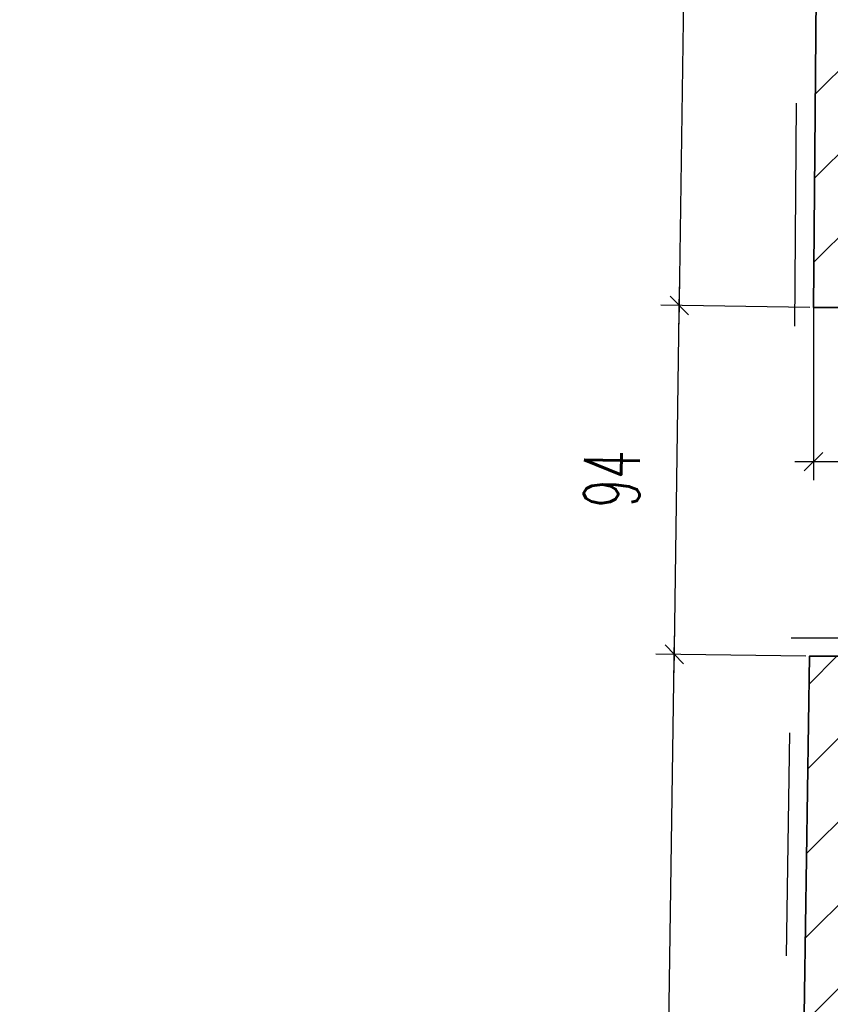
# Model space of a CAD drawing. Header units: millimetres. Extents: x 19887 to 192597, y -14203 to 39042.
# Tile 25 of 256: x 25035 to 25254, y -10124 to -9859. Entities that reach past the tile are written whole.
import ezdxf

# ---------------------------------------------------------------- set-up
doc = ezdxf.new("R2010")
doc.units = ezdxf.units.MM
doc.linetypes.add('ACAD_ISO03W100', pattern=[30, 12, -18])
doc.layers.get('Defpoints').update_dxf_attribs({"color": 4})
doc.layers.add('Basen_rzut_poziom_1_obrys', color=252, linetype='Continuous', lineweight=35)
for name, color, linetype in [('Sufit podwieszany', 252, 'Continuous'), ('Wymiarowanie', 3, 'Continuous'), ('Wypełnienie', 252, 'Continuous')]:
    doc.layers.add(name, color=color, linetype=linetype)
doc.styles.add('ROMANS', font='romans.shx', dxfattribs={"width": 0.6})
doc.styles.get("Standard").update_dxf_attribs({"font": 'arial.ttf'})
doc.dimstyles.new('000001FB70622F18', dxfattribs={"dimtxt": 20, "dimasz": 5, "dimexe": 5, "dimexo": 1, "dimgap": 20, "dimtad": 1, "dimtoh": 1, "dimdec": 0, "dimtxsty": 'Standard', "dimblk": 'OBLIQUE', "dimcen": 0, "dimdle": 5, "dimclrd": 252, "dimclre": 252, "dimclrt": 252, "dimadec": 0, "dimazin": 0, "dimtfac": 1, "dimtdec": 0, "dimtmove": 0, "dimatfit": 3, "dimldrblk": 'OBLIQUE', "dimfxl": 150, "dimfxlon": 1, "dimlwd": 25, "dimlwe": 25, "dimarcsym": 1})
pattern_1 = [(45, (-31599.654, -23084.227), (-11.22532, 11.22532), [])]

# ---------------------------------------------------------------- blocks, each defined once
blk = doc.blocks.new('_Oblique')
at = {"color": 0, "linetype": 'ByBlock', "lineweight": -2}
blk.add_line((-0.5, -0.5), (0.5, 0.5), dxfattribs=at)
blk = doc.blocks.new('*D720')
at = {"layer": 'Defpoints', "color": 0}
for p in [(2342.26, -4062.62), (2467.7, -4063.67), (2342.26, -4105.17)]:
    blk.add_point(p, dxfattribs=at)
at = {"layer": 'Wymiarowanie', "color": 252, "linetype": 'Continuous', "lineweight": 25}
for p, q in [((2342.26, -4063.62), (2342.26, -4110.17)), ((2467.7, -4064.67), (2467.7, -4110.17)), ((2472.7, -4105.17), (2337.26, -4105.17))]:
    blk.add_line(p, q, dxfattribs=at)
at = {"layer": 'Wymiarowanie', "color": 252, "linetype": 'ByBlock', "lineweight": 25, "xscale": 5, "yscale": 5, "zscale": 5, "rotation": 180}
blk.add_blockref('_Oblique', (2342.26, -4105.17), dxfattribs=at)
at = {"layer": 'Wymiarowanie', "color": 252, "linetype": 'ByBlock', "lineweight": 25, "xscale": 5, "yscale": 5, "zscale": 5}
blk.add_blockref('_Oblique', (2467.7, -4105.17), dxfattribs=at)
at = {"layer": 'Wymiarowanie', "color": 252, "insert": (2404.98, -4087.67), "char_height": 15, "attachment_point": 5, "style": 'ROMANS'}
blk.add_mtext('125', dxfattribs=at)
blk = doc.blocks.new('*D723')
at = {"layer": 'Defpoints', "color": 0}
for p in [(2304.77, -4157.02), (2341.16, -4157.55), (2337.7, -4393.15)]:
    blk.add_point(p, dxfattribs=at)
at = {"layer": 'Wymiarowanie', "color": 252, "linetype": 'Continuous', "lineweight": 25}
for p, q in [((2301.23, -4397.61), (2304.84, -4152.02)), ((2340.16, -4157.54), (2299.77, -4156.94)), ((2336.7, -4393.13), (2296.3, -4392.54))]:
    blk.add_line(p, q, dxfattribs=at)
at = {"layer": 'Wymiarowanie', "color": 252, "linetype": 'ByBlock', "lineweight": 25, "xscale": 5, "yscale": 5, "zscale": 5}
for p, rotation in [((2304.77, -4157.02), 89.15716657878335), ((2301.3, -4392.61), 269.1571665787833)]:
    blk.add_blockref('_Oblique', p, dxfattribs=dict(at, rotation=rotation))
at = {"layer": 'Wymiarowanie', "color": 252, "insert": (2285.54, -4274.56), "char_height": 15, "attachment_point": 5, "rotation": 89.1572, "style": 'ROMANS'}
blk.add_mtext('236', dxfattribs=at)
blk = doc.blocks.new('*D725')
at = {"layer": 'Defpoints', "color": 0}
for p in [(2306.15, -4063.14), (2342.25, -4063.67), (2341.16, -4157.55)]:
    blk.add_point(p, dxfattribs=at)
at = {"layer": 'Wymiarowanie', "color": 252, "linetype": 'Continuous', "lineweight": 25}
for p, q in [((2304.7, -4162.01), (2306.22, -4058.14)), ((2341.25, -4063.65), (2301.15, -4063.06)), ((2340.16, -4157.54), (2299.77, -4156.94))]:
    blk.add_line(p, q, dxfattribs=at)
at = {"layer": 'Wymiarowanie', "color": 252, "linetype": 'ByBlock', "lineweight": 25, "xscale": 5, "yscale": 5, "zscale": 5}
for p, rotation in [((2306.15, -4063.14), 89.15716657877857), ((2304.77, -4157.02), 269.1571665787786)]:
    blk.add_blockref('_Oblique', p, dxfattribs=dict(at, rotation=rotation))
at = {"layer": 'Wymiarowanie', "color": 252, "insert": (2287.96, -4109.82), "char_height": 15, "attachment_point": 5, "rotation": 89.1572, "style": 'ROMANS'}
blk.add_mtext('94', dxfattribs=at)
blk = doc.blocks.new('*D727')
at = {"layer": 'Defpoints', "color": 0}
for p in [(2309.7, -3822), (2344.27, -3822.51), (2342.25, -4063.67)]:
    blk.add_point(p, dxfattribs=at)
at = {"layer": 'Wymiarowanie', "color": 252, "linetype": 'Continuous', "lineweight": 25}
for p, q in [((2306.08, -4068.13), (2309.77, -3817)), ((2343.27, -3822.5), (2304.7, -3821.93)), ((2341.25, -4063.65), (2301.15, -4063.06))]:
    blk.add_line(p, q, dxfattribs=at)
at = {"layer": 'Wymiarowanie', "color": 252, "linetype": 'ByBlock', "lineweight": 25, "xscale": 5, "yscale": 5, "zscale": 5}
for p, rotation in [((2309.7, -3822), 89.15716657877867), ((2306.15, -4063.14), 269.1571665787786)]:
    blk.add_blockref('_Oblique', p, dxfattribs=dict(at, rotation=rotation))
at = {"layer": 'Wymiarowanie', "color": 252, "insert": (2290.43, -3942.31), "char_height": 15, "attachment_point": 5, "rotation": 89.1572, "style": 'ROMANS'}
blk.add_mtext('241', dxfattribs=at)
blk = doc.blocks.new('G$CF5E15B28')
at = {"layer": 'Wypełnienie'}
h = blk.add_hatch(dxfattribs=at)
h.set_pattern_fill('ANSI31', color=253, scale=5, angle=90)
h.set_pattern_definition(pattern_1)
h.paths.add_polyline_path([(2527.78, -3792.93), (385.45, -3790.77), (385.45, -3821.86), (390.83, -3821.6), (391.95, -3911.6), (407.97, -3911.6), (408.51, -3823.06), (1217.59, -3822.83), (1217.59, -4029.44), (1060.17, -4028.42), (1060.17, -4064.91), (1091.26, -4064.91), (1091.26, -4043.43), (1216.23, -4043.43), (1216.23, -4063.03), (1229.37, -4063.03), (1229.37, -3822.83), (2344.27, -3822.51), (2342.25, -4063.67), (2467.7, -4063.67), (2464.4, -4396.62), (2455.31, -4396.62), (2455.89, -4416.87), (2453.74, -4416.87), (2453.74, -4424.34), (2581.42, -4423.94), (2581.42, -4414.9), (2578.51, -4414.9), (2579, -4396.25), (2505.98, -4396.25), (2505.68, -4368.36), (2476.63, -4368.67), (2481.49, -4046.88), (2354.27, -4047.21), (2356.87, -3822.5), (2527.78, -3822.31)])
h = blk.add_hatch(dxfattribs=at)
h.set_pattern_fill('ANSI31', color=253, scale=5, angle=90)
h.set_pattern_definition(pattern_1)
h.paths.add_polyline_path([(1497.13, -4424.2), (1809.51, -4424.2), (1811.23, -4463.74), (1939.12, -4462.79), (1939.12, -4423.97), (2222.23, -4423.97), (2222.23, -4436.41), (2251.27, -4436.41), (2251.27, -4423.55), (2358.63, -4423.55), (2358.63, -4417.11), (2355.38, -4417.11), (2357.9, -4157.55), (2341.16, -4157.55), (2337.7, -4393.15), (1229.5, -4395.41), (1229.17, -4157.6), (1216.57, -4157.6), (1216.93, -4395.41), (1072.41, -4395.41), (1072.41, -4157.95), (1058.67, -4157.95), (1058.67, -4393.79), (711.85, -4393.21), (711.85, -4387.94), (672.92, -4387.94), (672.92, -4393.21), (524.94, -4393.21), (524.94, -4050.69), (495.45, -4050.69), (495.45, -4069.28), (509.48, -4069.28), (509.48, -4166.57), (389.36, -4166.57), (389.36, -4180.88), (510.4, -4179.52), (511.6, -4393.22), (113.48, -4393.63), (113.27, -4271.1), (81.7, -4271.2), (82.05, -4377.46), (63.03, -4377.46), (63.03, -4414.71), (77.45, -4414.71), (77.45, -4423.96), (1299.19, -4425.62), (1299.19, -4462.16), (1497.13, -4462.16)])
at = {"layer": 'Basen_rzut_poziom_1_obrys', "color": 253, "elevation": 0}
for points in [[(2467.7, -4063.67), (2342.25, -4063.67), (2344.27, -3822.51)], [(2337.7, -4393.15), (2341.16, -4157.55), (2357.9, -4157.55), (2355.38, -4396.37), (2355.38, -4416.14), (2355.38, -4417.11), (2358.63, -4417.11), (2358.63, -4423.55), (2353.24, -4423.55), (2251.27, -4423.55), (2251.27, -4436.41)]]:
    blk.add_lwpolyline(points, dxfattribs=at)
at = {"layer": 'Sufit podwieszany', "color": 253, "linetype": 'ACAD_ISO03W100', "ltscale": 5, "elevation": 0}
for points in [[(2462.65, -4068.67), (2337.21, -4068.67), (2339.22, -3827.52)], [(2332.77, -4388.16), (2336.24, -4152.55), (2362.96, -4152.55), (2360.38, -4396.4), (2360.38, -4412.11), (2363.63, -4412.11), (2363.63, -4428.55), (2353.24, -4428.55), (2256.27, -4428.55), (2256.27, -4441.41)]]:
    blk.add_lwpolyline(points, dxfattribs=at)
at = {"layer": 'Wymiarowanie', "color": 253}
for base, p1, p2, angle, override, picture, middle in [((2309.7, -3822, 0), (2342.25, -4063.67, 0), (2344.27, -3822.51, 0), 269.1572, {"dimtxt": 15, "dimgap": 10, "dimtxsty": 'ROMANS', "dimtmove": 1}, '*D727', (2290.43, -3942.31, 0)), ((2306.15, -4063.14, 0), (2341.16, -4157.55, 0), (2342.25, -4063.67, 0), 269.1572, {"dimtxt": 15, "dimgap": 10, "dimtxsty": 'ROMANS', "dimtmove": 1}, '*D725', (2287.96, -4109.82, 0)), ((2342.26, -4105.17, 0), (2467.7, -4063.67, 0), (2342.26, -4062.62, 0), 0, {"dimtxt": 15, "dimgap": 10, "dimtxsty": 'ROMANS'}, '*D720', (2404.98, -4087.67, 0))]:
    dim = blk.add_linear_dim(base=base, p1=p1, p2=p2, angle=angle, dimstyle='000001FB70622F18', override=override, dxfattribs=at)
    dim.commit()
    dim.dimension.update_dxf_attribs({"geometry": picture, "text_midpoint": middle})
dim = blk.add_aligned_dim(p1=(2337.7, -4393.15, 0), p2=(2341.16, -4157.55, 0), distance=36.4, dimstyle='000001FB70622F18', override={"dimtxt": 15, "dimgap": 10, "dimtxsty": 'ROMANS'}, dxfattribs=at)
dim.commit()
dim.dimension.update_dxf_attribs({"geometry": '*D723', "text_midpoint": (2285.54, -4274.56, 0)})

msp = doc.modelspace()

# ---------------------------------------------------------------- block references
msp.add_blockref('G$CF5E15B28', (22906.81, -5872.86, 0))

doc.saveas('drawing.dxf')
